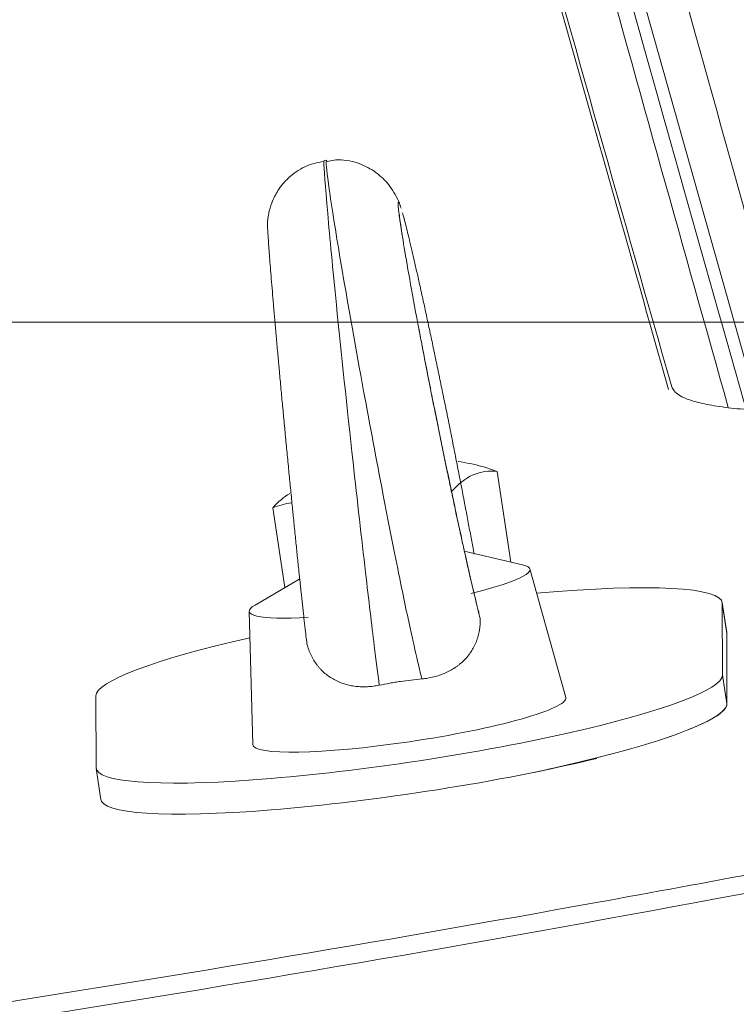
# Model space of a CAD drawing. Header units: millimetres. Extents: x -771 to 771, y -301 to 2485.
# Tile 232 of 256: x 232 to 277, y -43 to 19. Entities that reach past the tile are written whole.
import ezdxf

# ---------------------------------------------------------------- set-up
doc = ezdxf.new("R2010")
doc.units = ezdxf.units.MM
doc.layers.add('ORTHO$2', color=7, linetype='Continuous', true_color=0xffffff)
doc.layers.add('ORTHO$3', color=7, linetype='Continuous', true_color=0xffffff)

msp = doc.modelspace()

# ---------------------------------------------------------------- linework, layer by layer
at = {"layer": 'ORTHO$2', "color": 155, "linetype": 'Continuous', "lineweight": 13}
for p, q in [((277.539, -2.656), (269.034, 27.489)), ((276.036, -17.756), (276.323, -19.663)), ((276.048, -22.286), (276.326, -24.128))]:
    msp.add_line(p, q, dxfattribs=at)
at = {"layer": 'ORTHO$2', "color": 155, "linetype": 'Continuous', "lineweight": 18}
for p, q in [((251.053, 10.248), (250.88, 10.223)), ((262.678, -15.158), (261.816, -9.442)), ((248.41, -16.771), (247.65, -11.733)), ((263.415, -15.332), (259.722, -14.46)), ((266.152, -23.708), (263.883, -15.596)), ((249.343, -16.223), (246.525, -17.878)), ((276.32, -19.616), (276.032, -17.708)), ((276.048, -22.286), (276.036, -17.756)), ((246.156, -18.268), (246.378, -26.688)), ((236.475, -23.621), (236.488, -28.15)), ((236.491, -28.199), (236.787, -30.16))]:
    msp.add_line(p, q, dxfattribs=at)
msp.add_arc((256.861, -24.707), 16.097, 75.6292, 81.13159, dxfattribs=at)
for centre, major_axis, ratio, start_param, end_param in [((262.491, -24.202), (1.325, -14.781), 0.422177, 3.038284, 3.528337), ((261.856, -23.493), (3.504, -14.421), 0.566104, 2.74061, 2.848888), ((251.231, -25.211), (-1.325, 14.781), 0.422177, 0.196941, 0.386745), ((251.867, -25.92), (-3.504, 14.421), 0.566104, 6.226771, 6.372256), ((255.022, -16.95), (8.865, 1.336), 0.12804, 5.311146, 6.592202), ((256.256, -20.689), (-19.777, -2.981), 0.12804, 3.122653, 4.273654), ((255.022, -16.95), (8.865, 1.336), 0.12804, 2.832555, 4.075358), ((256.256, -20.689), (-19.777, -2.981), 0.12804, 5.226342, 6.264246), ((256.268, -25.218), (-19.777, -2.981), 0.12804, 6.264246, 9.405839), ((256.268, -25.218), (9.888, 1.49), 0.12804, 4.69345, 6.283185), ((256.268, -25.218), (9.888, 1.49), 0.12804, 0, 0.015913), ((256.268, -25.218), (9.888, 1.49), 0.12804, 3.125697, 4.69345), ((256.564, -27.179), (-19.777, -2.981), 0.12804, 6.264246, 8.457569)]:
    msp.add_ellipse(centre, major_axis=major_axis, ratio=ratio, start_param=start_param, end_param=end_param, dxfattribs=at)
for points, degree in [([(272.84, -4.079), (269.763, 6.681), (266.679, 17.585), (263.589, 28.624)], 3), ([(272.84, -4.079), (269.763, 6.681), (266.679, 17.585), (263.589, 28.624)], 3), ([(265.248, 21.94), (267.712, 13.154), (270.178, 4.425), (272.645, -4.243)], 3), ([(260.668, -18.397), (260.623, -18.225)], 1), ([(276.323, -19.663), (276.325, -21.895), (276.326, -24.128)], 2), ([(276.326, -24.128), (276.323, -19.663)], 1)]:
    msp.add_open_spline(points, degree=degree, dxfattribs=at)
at = {"layer": 'ORTHO$2', "color": 155, "linetype": 'Continuous', "lineweight": 13}
for points in [[(280.007, -2.117), (277.123, 8.168), (274.238, 18.546), (271.351, 29.009)], [(268.654, 26.048), (271.577, 15.588), (274.501, 5.215), (277.425, -5.065)], [(276.412, -5.39), (273.592, 4.628), (270.772, 14.727), (267.953, 24.901)]]:
    msp.add_open_spline(points, degree=3, dxfattribs=at)
for points, knots in [([(184.374, -49.542), (198.444, -47.77), (212.463, -45.805), (240.401, -41.505), (254.32, -39.169), (275.127, -35.399), (282.051, -34.097), (295.875, -31.407), (302.775, -30.018), (323.441, -25.726), (337.173, -22.694), (364.549, -16.312), (378.193, -12.961), (398.599, -7.711), (405.39, -5.925), (418.954, -2.28), (425.726, -0.422), (439.251, 3.361), (452.757, 7.211), (472.961, 13.179), (486.397, 17.277), (499.816, 21.43), (506.518, 23.535), (513.212, 25.665)], [0, 0, 0, 0, 0.125, 0.125, 0.25, 0.25, 0.3125, 0.3125, 0.375, 0.375, 0.5, 0.5, 0.625, 0.625, 0.6875, 0.6875, 0.75, 0.75, 0.8125, 0.875, 0.9375, 0.9375, 1, 1, 1, 1]), ([(184.374, -49.542), (198.444, -47.77), (212.463, -45.805), (240.401, -41.505), (254.32, -39.169), (275.127, -35.399), (282.051, -34.097), (295.875, -31.407), (302.775, -30.018), (323.441, -25.726), (337.173, -22.694), (364.549, -16.312), (378.193, -12.961), (398.599, -7.711), (405.39, -5.925), (418.954, -2.28), (425.726, -0.422), (439.251, 3.361), (452.757, 7.211), (472.961, 13.179), (486.397, 17.277), (499.816, 21.43), (506.518, 23.535), (513.212, 25.665)], [0, 0, 0, 0, 0.125, 0.125, 0.25, 0.25, 0.3125, 0.3125, 0.375, 0.375, 0.5, 0.5, 0.625, 0.625, 0.6875, 0.6875, 0.75, 0.75, 0.8125, 0.875, 0.9375, 0.9375, 1, 1, 1, 1]), ([(510.938, 24.454), (492.316, 18.446), (473.61, 12.644), (425.445, -1.571), (395.834, -9.624), (336.086, -24.223), (306.041, -30.746), (245.573, -42.06), (215.14, -46.854), (184.476, -50.723), (184.425, -50.73), (184.374, -50.736)], [0, 0, 0, 0, 0.175861, 0.175861, 0.450422, 0.450422, 0.724983, 0.724983, 0.999544, 0.999544, 1, 1, 1, 1]), ([(510.938, 24.454), (492.316, 18.446), (473.61, 12.644), (425.445, -1.571), (395.834, -9.624), (336.086, -24.223), (306.041, -30.746), (245.573, -42.06), (215.14, -46.854), (184.476, -50.723), (184.425, -50.73), (184.374, -50.736)], [0, 0, 0, 0, 0.175861, 0.175861, 0.450422, 0.450422, 0.724983, 0.724983, 0.999544, 0.999544, 1, 1, 1, 1]), ([(517.527, 16.127), (511.891, 14.352), (500.723, 10.833), (484.072, 5.743), (467.694, 0.852), (451.585, -3.83), (427.04, -10.764), (394.227, -19.534), (352.57, -29.695), (310.966, -38.803), (273.54, -46.028), (240.774, -51.605), (212.563, -55.928), (193.75, -58.371), (184.374, -59.588)], [0, 0, 0, 0, 0.052014, 0.10307, 0.153171, 0.202319, 0.250516, 0.377249, 0.500473, 0.626538, 0.750397, 0.834158, 0.91735, 1, 1, 1, 1]), ([(517.527, 16.127), (511.891, 14.352), (500.723, 10.833), (484.072, 5.743), (467.694, 0.852), (451.585, -3.83), (427.04, -10.764), (394.227, -19.534), (352.57, -29.695), (310.966, -38.803), (273.54, -46.028), (240.774, -51.605), (212.563, -55.928), (193.75, -58.371), (184.374, -59.588)], [0, 0, 0, 0, 0.052014, 0.10307, 0.153171, 0.202319, 0.250516, 0.377249, 0.500473, 0.626538, 0.750397, 0.834158, 0.91735, 1, 1, 1, 1]), ([(250.889, 10.221), (250.88, 10.221), (250.851, 10.016), (251.029, 7.657), (251.678, 0.753), (252.607, -7.989), (253.471, -15.61), (254.042, -20.405), (254.271, -22.173), (254.372, -22.947)], [0, 0, 0, 0, 0.041032, 0.232245, 0.396802, 0.614618, 0.771568, 0.900091, 1, 1, 1, 1]), ([(257.058, -22.548), (256.971, -22.189), (256.759, -21.312), (256.275, -19.173), (255.547, -15.696), (254.541, -10.563), (253.257, -3.736), (252.006, 3.291), (251.2, 8.309), (250.989, 10.048), (251.028, 10.242), (251.047, 10.244)], [0, 0, 0, 0, 0.050628, 0.123731, 0.219245, 0.337083, 0.477137, 0.652906, 0.811482, 0.952802, 1, 1, 1, 1])]:
    msp.add_open_spline(points, degree=3, knots=knots, dxfattribs=at)
at = {"layer": 'ORTHO$2', "color": 155, "linetype": 'Continuous', "lineweight": 18}
for points, knots in [([(250.875, 10.147), (250.441, 10.103), (249.64, 9.893), (248.651, 9.197), (247.97, 8.384), (247.574, 7.6), (247.384, 6.934), (247.318, 6.469), (247.303, 6.238), (247.3, 6.157), (247.3, 6.135)], [0, 0, 0, 0, 0.202359, 0.403607, 0.571118, 0.712868, 0.828464, 0.911031, 0.97349, 1, 1, 1, 1]), ([(255.745, 7.216), (255.738, 7.242), (255.679, 7.426), (255.545, 7.781), (255.094, 8.563), (254.41, 9.329), (253.336, 9.998), (252.14, 10.328), (251.368, 10.232), (251.069, 10.158)], [0, 0, 0, 0, 0.033077, 0.219351, 0.32871, 0.485346, 0.66392, 0.871663, 1, 1, 1, 1]), ([(255.821, 5.449), (255.811, 5.516), (255.8, 5.581), (255.761, 5.833), (255.734, 6.01), (255.697, 6.256), (255.686, 6.335), (255.673, 6.429), (255.67, 6.448), (255.665, 6.485), (255.657, 6.54), (255.65, 6.592), (255.627, 6.763), (255.612, 6.884), (255.587, 7.099), (255.569, 7.284), (255.562, 7.412), (255.562, 7.486), (255.563, 7.507), (255.565, 7.533), (255.566, 7.54), (255.568, 7.554), (255.569, 7.559), (255.577, 7.583), (255.586, 7.587), (255.61, 7.566), (255.639, 7.516), (255.678, 7.411), (255.7, 7.348)], [0, 0, 0, 0, 0.036285, 0.036285, 0.144276, 0.144276, 0.198272, 0.198272, 0.211771, 0.211771, 0.22527, 0.252268, 0.252268, 0.360259, 0.360259, 0.468251, 0.576242, 0.576242, 0.630238, 0.630238, 0.657235, 0.657235, 0.684233, 0.684233, 0.792225, 0.792225, 0.900216, 1, 1, 1, 1]), ([(255.835, 6.905), (255.851, 6.851), (255.867, 6.793), (255.918, 6.605), (255.993, 6.321), (256.079, 5.984), (256.17, 5.619), (256.217, 5.423), (256.274, 5.187), (256.281, 5.16), (256.293, 5.107), (256.313, 5.027), (256.358, 4.835), (256.398, 4.665), (256.48, 4.317), (256.593, 3.831), (256.713, 3.302), (256.837, 2.751), (256.901, 2.465), (256.983, 2.094), (257, 2.019), (257.033, 1.868), (257.084, 1.64), (257.135, 1.408), (257.237, 0.94), (257.376, 0.301), (257.518, -0.364), (257.663, -1.043), (257.736, -1.389), (257.829, -1.829), (257.848, -1.918), (257.885, -2.096), (257.904, -2.186), (257.96, -2.455), (257.998, -2.634), (258.11, -3.175), (258.185, -3.537), (258.335, -4.266), (258.41, -4.632), (258.56, -5.368), (258.635, -5.738), (258.748, -6.296), (258.785, -6.482), (258.832, -6.716), (258.842, -6.762), (258.86, -6.856), (258.888, -6.996), (258.916, -7.135), (259.009, -7.599), (259.082, -7.967), (259.226, -8.696), (259.368, -9.42), (259.506, -10.13), (259.608, -10.659), (259.641, -10.834), (259.683, -11.052), (259.691, -11.096), (259.708, -11.183), (259.716, -11.226), (259.741, -11.357), (259.758, -11.443), (259.839, -11.872), (259.903, -12.207), (260.026, -12.861), (260.145, -13.501), (260.256, -14.109), (260.326, -14.493), (260.342, -14.58), (260.357, -14.666)], [0, 0, 0, 0, 0.019817, 0.019817, 0.061893, 0.103968, 0.103968, 0.146043, 0.146043, 0.151302, 0.151302, 0.156562, 0.16708, 0.188118, 0.188118, 0.230193, 0.272268, 0.272268, 0.314343, 0.314343, 0.324862, 0.324862, 0.335381, 0.356419, 0.356419, 0.398494, 0.440569, 0.440569, 0.482644, 0.482644, 0.493163, 0.493163, 0.503682, 0.503682, 0.524719, 0.524719, 0.566794, 0.566794, 0.608869, 0.608869, 0.650945, 0.650945, 0.671982, 0.671982, 0.677242, 0.677242, 0.682501, 0.69302, 0.69302, 0.735095, 0.735095, 0.77717, 0.819245, 0.819245, 0.840283, 0.840283, 0.845542, 0.845542, 0.850802, 0.850802, 0.86132, 0.86132, 0.903395, 0.903395, 0.945471, 0.987546, 0.987546, 1, 1, 1, 1]), ([(247.308, 6.294), (247.307, 6.279), (247.307, 6.261), (247.307, 6.215), (247.307, 6.187), (247.309, 6.139), (247.309, 6.122), (247.31, 6.086), (247.311, 6.067), (247.315, 5.967), (247.319, 5.873), (247.331, 5.657), (247.346, 5.412), (247.367, 5.111), (247.384, 4.863), (247.39, 4.777), (247.4, 4.643), (247.403, 4.597), (247.41, 4.503), (247.414, 4.456), (247.432, 4.214), (247.448, 4.008), (247.482, 3.574), (247.518, 3.116), (247.56, 2.612), (247.604, 2.084), (247.627, 1.809), (247.654, 1.485), (247.657, 1.449), (247.664, 1.377), (247.673, 1.267), (247.695, 1.01), (247.714, 0.785), (247.754, 0.329), (247.808, -0.294), (247.866, -0.949), (247.926, -1.619), (247.957, -1.962), (247.997, -2.4), (248.005, -2.488), (248.021, -2.666), (248.045, -2.932), (248.07, -3.2), (248.119, -3.739), (248.186, -4.464), (248.255, -5.2), (248.324, -5.943), (248.36, -6.317), (248.404, -6.789), (248.413, -6.883), (248.431, -7.073), (248.44, -7.168), (248.467, -7.452), (248.485, -7.642), (248.54, -8.207), (248.576, -8.583), (248.648, -9.329), (248.684, -9.7), (248.756, -10.438), (248.792, -10.805), (248.846, -11.352), (248.864, -11.534), (248.887, -11.761), (248.891, -11.806), (248.9, -11.896), (248.914, -12.032), (248.927, -12.166), (248.971, -12.611), (249.007, -12.96), (249.076, -13.644), (249.144, -14.315), (249.21, -14.958), (249.259, -15.43), (249.275, -15.585), (249.299, -15.816), (249.307, -15.892), (249.323, -16.044), (249.331, -16.119), (249.37, -16.492), (249.4, -16.778), (249.459, -17.329), (249.516, -17.859), (249.569, -18.344), (249.608, -18.692), (249.621, -18.805), (249.639, -18.97), (249.645, -19.024), (249.658, -19.132), (249.664, -19.185), (249.693, -19.446), (249.739, -19.836), (249.779, -20.172), (249.798, -20.326)], [0, 0, 0, 0, 0.013351, 0.013351, 0.028767, 0.028767, 0.036475, 0.036475, 0.044183, 0.044183, 0.075016, 0.075016, 0.105849, 0.136682, 0.136682, 0.152098, 0.152098, 0.159806, 0.159806, 0.167515, 0.167515, 0.198347, 0.198347, 0.22918, 0.260013, 0.260013, 0.290846, 0.290846, 0.2947, 0.2947, 0.298554, 0.306262, 0.321679, 0.321679, 0.352511, 0.383344, 0.383344, 0.414177, 0.414177, 0.421885, 0.421885, 0.429593, 0.44501, 0.44501, 0.475843, 0.506675, 0.506675, 0.537508, 0.537508, 0.545216, 0.545216, 0.552924, 0.552924, 0.568341, 0.568341, 0.599174, 0.599174, 0.630006, 0.630006, 0.660839, 0.660839, 0.676256, 0.676256, 0.68011, 0.68011, 0.683964, 0.691672, 0.691672, 0.722505, 0.722505, 0.753338, 0.78417, 0.78417, 0.799587, 0.799587, 0.807295, 0.807295, 0.815003, 0.815003, 0.845836, 0.845836, 0.876669, 0.907502, 0.907502, 0.922918, 0.922918, 0.930626, 0.930626, 0.938334, 0.938334, 0.969167, 1, 1, 1, 1]), ([(257.147, -1.856), (257.082, -1.522), (256.806, -0.105), (256.392, 2.136), (255.964, 4.567), (255.722, 6.1), (255.645, 6.707), (255.64, 6.803), (255.64, 6.804)], [0, 0, 0, 0, 0.071612, 0.311456, 0.550163, 0.785743, 0.946074, 1, 1, 1, 1]), ([(260.74, -18.707), (260.7, -18.556), (260.658, -18.391), (260.569, -18.037), (260.476, -17.657), (260.373, -17.226), (260.292, -16.884), (260.265, -16.767), (260.23, -16.616), (260.223, -16.586), (260.208, -16.525), (260.187, -16.433), (260.165, -16.339), (260.093, -16.025), (260.033, -15.764), (259.911, -15.223), (259.785, -14.662), (259.653, -14.063), (259.551, -13.6), (259.517, -13.443), (259.465, -13.204), (259.447, -13.123), (259.412, -12.961), (259.395, -12.88), (259.307, -12.472), (259.235, -12.141), (259.091, -11.467), (258.946, -10.782), (258.798, -10.077), (258.686, -9.54), (258.648, -9.36), (258.592, -9.087), (258.573, -8.996), (258.535, -8.813), (258.516, -8.721), (258.421, -8.262), (258.345, -7.894), (258.195, -7.157), (258.045, -6.42), (257.897, -5.682), (257.749, -4.943), (257.675, -4.573), (257.593, -4.156), (257.584, -4.11), (257.566, -4.018), (257.538, -3.879), (257.475, -3.558), (257.421, -3.285), (257.315, -2.743), (257.177, -2.03), (257.043, -1.335), (256.941, -0.799), (256.905, -0.608), (256.869, -0.418)], [0, 0, 0, 0, 0.051117, 0.051117, 0.102234, 0.153351, 0.153351, 0.178909, 0.178909, 0.185299, 0.185299, 0.191688, 0.204468, 0.204468, 0.255585, 0.255585, 0.306701, 0.357818, 0.357818, 0.383377, 0.383377, 0.396156, 0.396156, 0.408935, 0.408935, 0.460052, 0.460052, 0.511169, 0.562286, 0.562286, 0.587844, 0.587844, 0.600624, 0.600624, 0.613403, 0.613403, 0.66452, 0.66452, 0.715637, 0.766754, 0.766754, 0.81787, 0.81787, 0.82426, 0.82426, 0.83065, 0.843429, 0.868987, 0.868987, 0.920104, 0.971221, 0.971221, 1, 1, 1, 1]), ([(260.623, -18.225), (260.608, -18.167), (260.49, -17.712), (260.164, -16.341), (259.619, -13.923), (258.971, -10.91), (258.279, -7.58), (257.651, -4.462), (257.292, -2.611), (257.147, -1.856)], [0, 0, 0, 0, 0.024664, 0.184114, 0.353414, 0.526919, 0.701722, 0.876956, 1, 1, 1, 1]), ([(283.564, -5.623), (283.244, -5.63), (282.605, -5.643), (281.693, -5.65), (280.817, -5.647), (279.982, -5.633), (278.787, -5.597), (277.339, -5.512), (275.816, -5.342), (274.589, -5.112), (273.773, -4.856), (273.264, -4.596), (272.961, -4.352), (272.88, -4.17), (272.84, -4.079)], [0, 0, 0, 0, 0.04987, 0.099626, 0.149345, 0.199103, 0.248975, 0.374033, 0.499143, 0.623903, 0.748776, 0.832495, 0.916125, 1, 1, 1, 1]), ([(283.564, -5.623), (283.244, -5.63), (282.605, -5.643), (281.693, -5.65), (280.817, -5.647), (279.982, -5.633), (278.787, -5.597), (277.339, -5.512), (275.816, -5.342), (274.589, -5.112), (273.773, -4.856), (273.264, -4.596), (272.961, -4.352), (272.88, -4.17), (272.84, -4.079)], [0, 0, 0, 0, 0.04987, 0.099626, 0.149345, 0.199103, 0.248975, 0.374033, 0.499143, 0.623903, 0.748776, 0.832495, 0.916125, 1, 1, 1, 1]), ([(260.739, -18.713), (260.748, -18.97), (260.732, -19.221), (260.673, -19.589), (260.647, -19.71), (260.606, -19.86), (260.598, -19.889), (260.58, -19.949), (260.553, -20.037), (260.522, -20.123), (260.455, -20.293), (260.406, -20.403), (260.295, -20.617), (260.234, -20.72), (260.135, -20.871), (260.1, -20.921), (260.028, -21.017), (259.992, -21.065), (259.878, -21.203), (259.797, -21.291), (259.628, -21.459), (259.538, -21.539), (259.421, -21.635), (259.398, -21.653), (259.35, -21.69), (259.326, -21.709), (259.252, -21.763), (259.203, -21.798), (259.052, -21.899), (258.948, -21.961), (258.734, -22.077), (258.515, -22.184), (258.284, -22.273), (258.047, -22.353), (257.926, -22.388), (257.683, -22.448), (257.437, -22.499), (257.185, -22.529), (257.058, -22.54)], [0, 0, 0, 0, 0.125, 0.125, 0.1875, 0.1875, 0.203125, 0.203125, 0.21875, 0.25, 0.25, 0.3125, 0.3125, 0.375, 0.375, 0.40625, 0.40625, 0.4375, 0.4375, 0.5, 0.5, 0.5625, 0.5625, 0.578125, 0.578125, 0.59375, 0.59375, 0.625, 0.625, 0.6875, 0.6875, 0.75, 0.8125, 0.8125, 0.875, 0.875, 0.9375, 1, 1, 1, 1]), ([(254.369, -22.936), (254.245, -22.963), (253.996, -23.007), (253.625, -23.041), (253.379, -23.044), (253.195, -23.038), (253.133, -23.035), (253.011, -23.026), (252.949, -23.02), (252.767, -22.998), (252.647, -22.978), (252.412, -22.929), (252.296, -22.899), (252.069, -22.829), (251.957, -22.788), (251.792, -22.72), (251.738, -22.695), (251.657, -22.657), (251.63, -22.644), (251.577, -22.617), (251.445, -22.548), (251.319, -22.471), (251.125, -22.339), (251.031, -22.268), (250.85, -22.115), (250.764, -22.034), (250.66, -21.925), (250.639, -21.903), (250.599, -21.858), (250.579, -21.836), (250.519, -21.767), (250.481, -21.72), (250.371, -21.576), (250.302, -21.476), (250.175, -21.268), (250.116, -21.16), (250.035, -20.992), (249.996, -20.907), (249.961, -20.819), (249.937, -20.76), (249.926, -20.73), (249.871, -20.581), (249.833, -20.459), (249.8, -20.335)], [0, 0, 0, 0, 0.0625, 0.125, 0.1875, 0.1875, 0.21875, 0.21875, 0.25, 0.25, 0.3125, 0.3125, 0.375, 0.375, 0.4375, 0.4375, 0.46875, 0.46875, 0.484375, 0.484375, 0.5, 0.5625, 0.5625, 0.625, 0.625, 0.6875, 0.6875, 0.703125, 0.703125, 0.71875, 0.71875, 0.75, 0.75, 0.8125, 0.8125, 0.875, 0.875, 0.90625, 0.921875, 0.921875, 0.9375, 0.9375, 1, 1, 1, 1]), ([(254.372, -22.947), (254.59, -22.899), (254.811, -22.854), (255.147, -22.793), (255.259, -22.773), (255.429, -22.745), (255.485, -22.736), (255.599, -22.718), (255.655, -22.71), (255.937, -22.668), (256.387, -22.609), (256.835, -22.566), (257.058, -22.548)], [0, 0, 0, 0, 0.25, 0.25, 0.375, 0.375, 0.4375, 0.4375, 0.5, 0.5, 0.75, 1, 1, 1, 1]), ([(276.326, -24.128), (276.305, -24.429), (275.579, -25.106), (272.301, -26.408), (268.086, -27.572), (265.164, -28.231), (264.142, -28.448)], [0, 0, 0, 0, 0.286226, 0.572453, 0.85869, 1, 1, 1, 1]), ([(264.142, -28.448), (265.969, -28.058), (269.489, -27.225), (273.766, -25.9), (275.95, -24.831), (276.322, -24.311), (276.326, -24.128)], [0, 0, 0, 0, 0.248459, 0.534644, 0.820815, 1, 1, 1, 1])]:
    msp.add_open_spline(points, degree=3, knots=knots, dxfattribs=at)
at = {"layer": 'ORTHO$3', "color": 155, "linetype": 'Continuous', "lineweight": 18}
for p, q in [((270.679, 0, 630.132), (226.119, 0, 630.132)), ((252.533, 0, 477.329), (252.546, 0, 512.035)), ((254.745, 0, 472.057), (255.04, 0, 471.801)), ((264.874, 0, 517.845), (264.578, 0, 518.101)), ((267.381, 0, 512.317), (267.381, 0, 511.563)), ((279.867, 0, 630.132), (273.538, 0, 630.132))]:
    msp.add_line(p, q, dxfattribs=at)
at = {"layer": 'ORTHO$3', "color": 155, "linetype": 'Continuous', "lineweight": 13}
msp.add_line((252.25, 0, 512.291), (252.546, 0, 512.035), dxfattribs=at)
at = {"layer": 'ORTHO$3', "color": 155, "linetype": 'Continuous', "lineweight": 18, "extrusion": (0, -1, 0)}
for centre, major_axis, start_param, end_param in [((259.668, 0, 512.432), (-4.911, 0, -5.669), 3.141594, 5.435546), ((259.951, 0, 477.47), (-4.911, 0, -5.669), 5.435546, 7.327668), ((259.963, 0, 512.176), (-4.911, 0, -5.669), 2.293953, 5.435546), ((259.963, 0, 512.176), (-3.274, 0, -3.779), 3.86475, 6.280242), ((259.951, 0, 477.47), (-3.274, 0, -3.779), 5.435546, 6.283185), ((259.951, 0, 477.47), (-3.274, 0, -3.779), 3.888017, 5.435546), ((259.951, 0, 477.47), (-3.274, 0, -3.779), 0, 0.007561), ((259.963, 0, 512.176), (-3.274, 0, -3.779), 3.136293, 3.86475)]:
    msp.add_ellipse(centre, major_axis=major_axis, ratio=0.980693, start_param=start_param, end_param=end_param, dxfattribs=at)
at = {"layer": 'ORTHO$3', "color": 155, "linetype": 'Continuous', "lineweight": 18}
for points, knots in [([(0, 0, 568.965), (38.166, 0, 568.965), (76.589, 0, 568.003), (153.486, 0, 564.135), (191.96, 0, 561.228), (230.519, 0, 557.332), (230.801, 0, 557.304), (231.382, 0, 557.245), (231.673, 0, 557.215), (232.546, 0, 557.126), (233.127, 0, 557.067), (234.872, 0, 556.888), (236.035, 0, 556.768), (239.526, 0, 556.404), (241.854, 0, 556.158), (248.84, 0, 555.409), (253.499, 0, 554.895), (267.485, 0, 553.308), (276.817, 0, 552.191), (304.828, 0, 548.664), (323.52, 0, 546.076), (342.343, 0, 543.231), (342.478, 0, 543.211), (342.758, 0, 543.169), (342.898, 0, 543.147), (343.319, 0, 543.084), (343.599, 0, 543.041), (344.44, 0, 542.913), (345.001, 0, 542.828), (346.684, 0, 542.571), (347.807, 0, 542.399), (351.174, 0, 541.88), (353.42, 0, 541.53), (360.162, 0, 540.47), (364.661, 0, 539.749), (378.17, 0, 537.543), (387.19, 0, 536.014), (414.284, 0, 531.255), (432.388, 0, 527.851), (450.496, 0, 524.219)], [0, 0, 0, 0, 0.25, 0.25, 0.5, 0.5, 0.501953, 0.501953, 0.503906, 0.503906, 0.507812, 0.507812, 0.515625, 0.515625, 0.53125, 0.53125, 0.5625, 0.5625, 0.625, 0.625, 0.75, 0.75, 0.750977, 0.750977, 0.751953, 0.751953, 0.753906, 0.753906, 0.757812, 0.757812, 0.765625, 0.765625, 0.78125, 0.78125, 0.8125, 0.8125, 0.875, 0.875, 1, 1, 1, 1]), ([(0, 0, 620), (11.405, 0, 620), (34.17, 0, 619.899), (68.181, 0, 619.446), (102.058, 0, 618.697), (135.801, 0, 617.655), (169.411, 0, 616.322), (202.888, 0, 614.702), (236.233, 0, 612.798), (258.374, 0, 611.341), (280.47, 0, 609.792), (291.496, 0, 608.971), (305.251, 0, 607.887), (308, 0, 607.668), (311.435, 0, 607.39), (312.122, 0, 607.334), (313.496, 0, 607.222), (315.556, 0, 607.054), (323.1, 0, 606.431), (329.936, 0, 605.848), (346.298, 0, 604.418), (367.996, 0, 602.428), (400.194, 0, 599.2), (432.044, 0, 595.738), (463.549, 0, 592.05), (494.71, 0, 588.143), (515.253, 0, 585.398), (525.468, 0, 583.991)], [0, 0, 0, 0, 0.0625, 0.125, 0.1875, 0.25, 0.3125, 0.375, 0.4375, 0.5, 0.5, 0.5625, 0.5625, 0.578125, 0.578125, 0.582031, 0.582031, 0.585938, 0.59375, 0.625, 0.625, 0.6875, 0.75, 0.8125, 0.875, 0.9375, 1, 1, 1, 1]), ([(0, 0, 570), (8.524, 0, 569.972), (25.596, 0, 569.917), (51.228, 0, 569.47), (76.906, 0, 568.756), (102.614, 0, 567.747), (128.337, 0, 566.45), (154.06, 0, 564.864), (179.767, 0, 562.989), (205.442, 0, 560.826), (241.37, 0, 557.392), (287.581, 0, 552.13), (328.844, 0, 546.397), (355.437, 0, 542.298), (367.472, 0, 540.377), (379.525, 0, 538.387), (391.595, 0, 536.328), (403.678, 0, 534.201), (415.773, 0, 532.005), (427.875, 0, 529.739), (439.988, 0, 527.409), (448.033, 0, 525.804), (452.066, 0, 525)], [0, 0, 0, 0, 0.054941, 0.110042, 0.1653, 0.220714, 0.276279, 0.331994, 0.387855, 0.443861, 0.500009, 0.624014, 0.749991, 0.777171, 0.804501, 0.831981, 0.859611, 0.887391, 0.91532, 0.943398, 0.971625, 1, 1, 1, 1]), ([(0, 0, 568.965), (38.166, 0, 568.965), (76.589, 0, 568.003), (153.486, 0, 564.135), (191.96, 0, 561.228), (230.519, 0, 557.332), (230.801, 0, 557.304), (231.382, 0, 557.245), (231.673, 0, 557.215), (232.546, 0, 557.126), (233.127, 0, 557.067), (234.872, 0, 556.888), (236.035, 0, 556.768), (239.526, 0, 556.404), (241.854, 0, 556.158), (248.84, 0, 555.409), (253.499, 0, 554.895), (267.485, 0, 553.308), (276.817, 0, 552.191), (304.828, 0, 548.664), (323.52, 0, 546.076), (342.343, 0, 543.231), (342.478, 0, 543.211), (342.758, 0, 543.169), (342.898, 0, 543.147), (343.319, 0, 543.084), (343.599, 0, 543.041), (344.44, 0, 542.913), (345.001, 0, 542.828), (346.684, 0, 542.571), (347.807, 0, 542.399), (351.174, 0, 541.88), (353.42, 0, 541.53), (360.162, 0, 540.47), (364.661, 0, 539.749), (378.17, 0, 537.543), (387.19, 0, 536.014), (414.284, 0, 531.255), (432.388, 0, 527.851), (450.496, 0, 524.219)], [0, 0, 0, 0, 0.25, 0.25, 0.5, 0.5, 0.501953, 0.501953, 0.503906, 0.503906, 0.507812, 0.507812, 0.515625, 0.515625, 0.53125, 0.53125, 0.5625, 0.5625, 0.625, 0.625, 0.75, 0.75, 0.750977, 0.750977, 0.751953, 0.751953, 0.753906, 0.753906, 0.757812, 0.757812, 0.765625, 0.765625, 0.78125, 0.78125, 0.8125, 0.8125, 0.875, 0.875, 1, 1, 1, 1]), ([(0, 0, 570), (8.524, 0, 569.972), (25.596, 0, 569.917), (51.228, 0, 569.47), (76.906, 0, 568.756), (102.614, 0, 567.747), (128.337, 0, 566.45), (154.06, 0, 564.864), (179.767, 0, 562.989), (205.442, 0, 560.826), (241.37, 0, 557.392), (287.581, 0, 552.13), (328.844, 0, 546.397), (355.437, 0, 542.298), (367.472, 0, 540.377), (379.525, 0, 538.387), (391.595, 0, 536.328), (403.678, 0, 534.201), (415.773, 0, 532.005), (427.875, 0, 529.739), (439.988, 0, 527.409), (448.033, 0, 525.804), (452.066, 0, 525)], [0, 0, 0, 0, 0.054941, 0.110042, 0.1653, 0.220714, 0.276279, 0.331994, 0.387855, 0.443861, 0.500009, 0.624014, 0.749991, 0.777171, 0.804501, 0.831981, 0.859611, 0.887391, 0.91532, 0.943398, 0.971625, 1, 1, 1, 1]), ([(0, 0, 620), (11.405, 0, 620), (34.17, 0, 619.899), (68.181, 0, 619.446), (102.058, 0, 618.697), (135.801, 0, 617.655), (169.411, 0, 616.322), (202.888, 0, 614.702), (236.233, 0, 612.798), (258.374, 0, 611.341), (280.47, 0, 609.792), (291.496, 0, 608.971), (305.251, 0, 607.887), (308, 0, 607.668), (311.435, 0, 607.39), (312.122, 0, 607.334), (313.496, 0, 607.222), (315.556, 0, 607.054), (323.1, 0, 606.431), (329.936, 0, 605.848), (346.298, 0, 604.418), (367.996, 0, 602.428), (400.194, 0, 599.2), (432.044, 0, 595.738), (463.549, 0, 592.05), (494.71, 0, 588.143), (515.253, 0, 585.398), (525.468, 0, 583.991)], [0, 0, 0, 0, 0.0625, 0.125, 0.1875, 0.25, 0.3125, 0.375, 0.4375, 0.5, 0.5, 0.5625, 0.5625, 0.578125, 0.578125, 0.582031, 0.582031, 0.585938, 0.59375, 0.625, 0.625, 0.6875, 0.75, 0.8125, 0.875, 0.9375, 1, 1, 1, 1]), ([(310.923, 0, 775.51), (301.208, 0, 775.989), (280.354, 0, 776.966), (249.321, 0, 778.237), (218.879, 0, 779.337), (191.458, 0, 780.202), (167.037, 0, 780.873), (145.453, 0, 781.389), (127.508, 0, 781.761), (116.705, 0, 781.958), (112.205, 0, 782.036)], [0, 0, 0, 0, 0.147592, 0.316444, 0.469669, 0.607478, 0.73006, 0.837581, 0.93237, 1, 1, 1, 1]), ([(155.015, 0, 26.267), (157.331, 0, 27.034), (168.458, 0, 30.724), (188.27, 0, 37.336), (214.321, 0, 46.114), (240.004, 0, 54.852), (265.322, 0, 63.54), (282.066, 0, 69.353), (290.381, 0, 72.24)], [0, 0, 0, 0, 0.051203, 0.246016, 0.438307, 0.628072, 0.815304, 1, 1, 1, 1]), ([(256.68, 0, 508.405), (256.981, 0, 508.141), (257.482, 0, 507.711), (258.049, 0, 507.225), (258.429, 0, 506.959), (258.556, 0, 506.926), (258.594, 0, 506.934)], [0, 0, 0, 0, 0.308588, 0.569444, 0.808643, 1, 1, 1, 1]), ([(256.706, 0, 473.667), (257.106, 0, 473.217), (258.111, 0, 472.441), (260.128, 0, 470.874), (261.323, 0, 470.382), (261.974, 0, 470.162)], [0, 0, 0, 0, 0.546171, 0.776011, 1, 1, 1, 1]), ([(258.594, 0, 506.934), (258.789, 0, 506.602), (259.131, 0, 505.406), (259.589, 0, 502.078), (259.887, 0, 498.49), (260.051, 0, 495.186), (260.12, 0, 492.492), (260.14, 0, 489.792), (260.095, 0, 486.971), (259.924, 0, 483.593), (259.688, 0, 481.119), (259.492, 0, 479.644), (259.438, 0, 479.133), (259.48, 0, 479.06), (259.502, 0, 479.049)], [0, 0, 0, 0, 0.149326, 0.276315, 0.383264, 0.470549, 0.538524, 0.588115, 0.674835, 0.756753, 0.867272, 0.940153, 0.980253, 1, 1, 1, 1]), ([(261.974, 0, 470.162), (262.558, 0, 470.011), (263.543, 0, 470.117), (265.031, 0, 470.71), (266.002, 0, 471.268), (266.977, 0, 472.033), (268.019, 0, 473.416), (268.74, 0, 475.317), (269.336, 0, 477.971), (269.716, 0, 480.877), (269.909, 0, 483.24), (270.066, 0, 486.02), (270.143, 0, 489.139), (270.119, 0, 492.752), (270.013, 0, 496.135), (269.757, 0, 500.155), (269.251, 0, 504.696), (268.552, 0, 508.352), (267.768, 0, 510.89), (267.297, 0, 511.878), (267.035, 0, 512.288)], [0, 0, 0, 0, 0.067922, 0.093531, 0.114811, 0.133532, 0.155547, 0.219377, 0.297496, 0.357451, 0.400918, 0.435582, 0.516506, 0.56367, 0.619676, 0.688638, 0.7725, 0.874009, 0.93327, 1, 1, 1, 1]), ([(267.035, 0, 512.288), (266.697, 0, 512.715), (266.024, 0, 513.513), (265.049, 0, 514.37), (264.107, 0, 515.205), (263.534, 0, 515.7), (263.255, 0, 515.94)], [0, 0, 0, 0, 0.213331, 0.444891, 0.699303, 1, 1, 1, 1]), ([(278.384, 0, 629.22), (277.548, 0, 629.403), (275.871, 0, 629.769), (273.307, 0, 630.062), (271.572, 0, 630.132), (270.697, 0, 630.132), (270.697, 0, 630.132)], [0, 0, 0, 0, 0.331712, 0.664968, 0.999774, 1, 1, 1, 1])]:
    msp.add_open_spline(points, degree=3, knots=knots, dxfattribs=at)
at = {"layer": 'ORTHO$3', "color": 155, "linetype": 'Continuous', "lineweight": 13}
for points, knots in [([(528.546, 0, 575.844), (518.275, 0, 577.28), (497.617, 0, 580.081), (466.283, 0, 584.068), (434.6, 0, 587.832), (402.568, 0, 591.364), (370.185, 0, 594.658), (348.361, 0, 596.688), (331.904, 0, 598.148), (326.403, 0, 598.623), (319.509, 0, 599.205), (317.439, 0, 599.378), (315.367, 0, 599.55), (313.985, 0, 599.664), (313.294, 0, 599.721), (309.839, 0, 600.005), (307.073, 0, 600.229), (293.238, 0, 601.334), (282.147, 0, 602.172), (259.92, 0, 603.753), (237.649, 0, 605.239), (204.106, 0, 607.182), (170.43, 0, 608.835), (136.619, 0, 610.195), (102.674, 0, 611.259), (68.593, 0, 612.023), (34.377, 0, 612.485), (11.474, 0, 612.588), (0, 0, 612.588)], [0, 0, 0, 0, 0.0625, 0.125, 0.1875, 0.25, 0.3125, 0.375, 0.375, 0.40625, 0.40625, 0.414063, 0.417969, 0.417969, 0.421875, 0.421875, 0.4375, 0.4375, 0.5, 0.5, 0.5625, 0.625, 0.6875, 0.75, 0.8125, 0.875, 0.9375, 1, 1, 1, 1]), ([(528.546, 0, 575.844), (518.275, 0, 577.28), (497.617, 0, 580.081), (466.283, 0, 584.068), (434.6, 0, 587.832), (402.568, 0, 591.364), (370.185, 0, 594.658), (348.361, 0, 596.688), (331.904, 0, 598.148), (326.403, 0, 598.623), (319.509, 0, 599.205), (317.439, 0, 599.378), (315.367, 0, 599.55), (313.985, 0, 599.664), (313.294, 0, 599.721), (309.839, 0, 600.005), (307.073, 0, 600.229), (293.238, 0, 601.334), (282.147, 0, 602.172), (259.92, 0, 603.753), (237.649, 0, 605.239), (204.106, 0, 607.182), (170.43, 0, 608.835), (136.619, 0, 610.195), (102.674, 0, 611.259), (68.593, 0, 612.023), (34.377, 0, 612.485), (11.474, 0, 612.588), (0, 0, 612.588)], [0, 0, 0, 0, 0.0625, 0.125, 0.1875, 0.25, 0.3125, 0.375, 0.375, 0.40625, 0.40625, 0.414063, 0.417969, 0.417969, 0.421875, 0.421875, 0.4375, 0.4375, 0.5, 0.5, 0.5625, 0.625, 0.6875, 0.75, 0.8125, 0.875, 0.9375, 1, 1, 1, 1]), ([(194.945, 0, 705.341), (195.879, 0, 706.446), (196.82, 0, 707.539), (198.569, 0, 709.536), (199.374, 0, 710.443), (200.387, 0, 711.567), (200.59, 0, 711.791), (200.996, 0, 712.239), (201.2, 0, 712.462), (201.81, 0, 713.13), (202.218, 0, 713.573), (204.259, 0, 715.775), (205.901, 0, 717.498), (209.204, 0, 720.866), (210.865, 0, 722.512), (213.37, 0, 724.925), (214.207, 0, 725.719), (215.886, 0, 727.29), (216.728, 0, 728.066), (219.262, 0, 730.367), (220.96, 0, 731.864), (224.375, 0, 734.785), (226.092, 0, 736.209), (229.542, 0, 738.985), (231.276, 0, 740.337), (234.76, 0, 742.971), (236.511, 0, 744.252), (240.03, 0, 746.742), (241.798, 0, 747.952), (245.352, 0, 750.3), (247.137, 0, 751.438), (249.38, 0, 752.815), (250.054, 0, 753.225), (250.729, 0, 753.63), (251.179, 0, 753.898), (251.404, 0, 754.032), (252.531, 0, 754.698), (253.433, 0, 755.221), (256.139, 0, 756.758), (257.946, 0, 757.743), (260.66, 0, 759.161), (261.565, 0, 759.623), (263.376, 0, 760.528), (264.283, 0, 760.97), (267.004, 0, 762.268), (268.822, 0, 763.092), (271.554, 0, 764.268), (272.466, 0, 764.65), (274.291, 0, 765.394), (275.205, 0, 765.756), (276.578, 0, 766.282), (277.037, 0, 766.455), (277.955, 0, 766.796), (278.414, 0, 766.964), (279.106, 0, 767.211), (279.337, 0, 767.292), (279.801, 0, 767.454), (280.033, 0, 767.534), (280.384, 0, 767.653), (280.501, 0, 767.692), (280.737, 0, 767.77), (280.855, 0, 767.809), (281.093, 0, 767.885), (281.213, 0, 767.923), (281.395, 0, 767.979), (281.456, 0, 767.998), (281.549, 0, 768.025), (281.58, 0, 768.035), (281.642, 0, 768.053), (281.673, 0, 768.062), (281.704, 0, 768.071)], [0, 0, 0, 0, 0.03568, 0.03568, 0.065815, 0.065815, 0.073349, 0.073349, 0.080882, 0.080882, 0.09595, 0.09595, 0.15622, 0.15622, 0.21649, 0.21649, 0.246625, 0.246625, 0.27676, 0.27676, 0.33703, 0.33703, 0.3973, 0.3973, 0.45757, 0.45757, 0.51784, 0.51784, 0.57811, 0.57811, 0.63838, 0.63838, 0.653447, 0.660981, 0.660981, 0.668515, 0.668515, 0.69865, 0.69865, 0.75892, 0.75892, 0.789055, 0.789055, 0.81919, 0.81919, 0.87946, 0.87946, 0.909595, 0.909595, 0.93973, 0.93973, 0.954797, 0.954797, 0.969865, 0.969865, 0.977399, 0.977399, 0.984932, 0.984932, 0.988699, 0.988699, 0.992466, 0.992466, 0.996233, 0.996233, 0.998117, 0.998117, 0.999058, 0.999058, 1, 1, 1, 1]), ([(214.861, 0, 693.933), (215.626, 0, 695.335), (216.397, 0, 696.723), (218.3, 0, 700.077), (219.438, 0, 702.027), (221.168, 0, 704.908), (221.893, 0, 706.099), (222.623, 0, 707.278), (222.916, 0, 707.749), (223.063, 0, 707.984), (223.503, 0, 708.687), (223.797, 0, 709.153), (225.269, 0, 711.471), (226.455, 0, 713.286), (228.842, 0, 716.839), (230.044, 0, 718.578), (232.463, 0, 721.98), (233.68, 0, 723.644), (236.131, 0, 726.898), (237.364, 0, 728.488), (239.846, 0, 731.597), (241.095, 0, 733.116), (243.606, 0, 736.082), (246.133, 0, 738.976), (248.689, 0, 741.729), (251.26, 0, 744.41), (252.553, 0, 745.716), (255.154, 0, 748.256), (256.462, 0, 749.491), (258.107, 0, 750.99), (258.601, 0, 751.436), (259.096, 0, 751.877), (259.427, 0, 752.17), (259.592, 0, 752.316), (260.419, 0, 753.043), (261.082, 0, 753.614), (263.071, 0, 755.298), (264.4, 0, 756.381), (267.064, 0, 758.466), (268.399, 0, 759.469), (271.078, 0, 761.394), (272.421, 0, 762.317), (274.442, 0, 763.641), (275.117, 0, 764.073), (276.47, 0, 764.915), (277.148, 0, 765.326), (278.167, 0, 765.927), (278.508, 0, 766.125), (279.19, 0, 766.516), (279.532, 0, 766.708), (280.048, 0, 766.993), (280.221, 0, 767.087), (280.568, 0, 767.274), (280.742, 0, 767.366), (281.005, 0, 767.504), (281.093, 0, 767.55), (281.271, 0, 767.64), (281.361, 0, 767.686), (281.542, 0, 767.775), (281.633, 0, 767.82), (281.773, 0, 767.886), (281.82, 0, 767.908), (281.916, 0, 767.951), (281.964, 0, 767.973), (282.014, 0, 767.994)], [0, 0, 0, 0, 0.039195, 0.039195, 0.095713, 0.095713, 0.123972, 0.131037, 0.131037, 0.138102, 0.138102, 0.152231, 0.152231, 0.208749, 0.208749, 0.265267, 0.265267, 0.321785, 0.321785, 0.378303, 0.378303, 0.434821, 0.434821, 0.491339, 0.547857, 0.547857, 0.604374, 0.604374, 0.660892, 0.660892, 0.675022, 0.682087, 0.682087, 0.689151, 0.689151, 0.71741, 0.71741, 0.773928, 0.773928, 0.830446, 0.830446, 0.886964, 0.886964, 0.915223, 0.915223, 0.943482, 0.943482, 0.957612, 0.957612, 0.971741, 0.971741, 0.978806, 0.978806, 0.985871, 0.985871, 0.989403, 0.989403, 0.992935, 0.992935, 0.996468, 0.996468, 0.998234, 0.998234, 1, 1, 1, 1]), ([(226.226, 0, 629.099), (230.578, 0, 629.11), (241.446, 0, 629.138), (258.832, 0, 629.18), (271.866, 0, 629.207), (278.384, 0, 629.22)], [0, 0, 0, 0, 0.250341, 0.625161, 1, 1, 1, 1]), ([(273.542, 0, 630.132), (273.542, 0, 630.132), (274.748, 0, 630.134), (277.317, 0, 630.012), (279.848, 0, 629.5), (281.2, 0, 629.226)], [0, 0, 0, 0, 0, 0.465387, 1, 1, 1, 1]), ([(280.75, 0, 628.889), (279.17, 0, 629.317), (277.553, 0, 629.533), (275.757, 0, 629.687), (275.59, 0, 629.7), (275.424, 0, 629.712)], [0, 0, 0, 0, 0.907492, 0.907492, 1, 1, 1, 1])]:
    msp.add_open_spline(points, degree=3, knots=knots, dxfattribs=at)
for points, weights in [([(256.089, 0, 477.313), (256.09, 0, 478.621), (256.694, 0, 480.329), (258.305, 0, 481.171), (259.665, 0, 481.329)], [1.01661171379, 1.01661171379, 0.966007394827, 1.00643075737, 1.01524619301]), ([(260.243, 0, 479.351), (259.107, 0, 478.649), (258.191, 0, 477.524), (257.85, 0, 476.152), (257.868, 0, 474.996)], [0.998764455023, 0.990797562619, 0.991720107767, 1.01661171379, 1.01661171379]), ([(257.868, 0, 474.996), (257.892, 0, 473.434), (258.596, 0, 471.456), (260.411, 0, 470.4), (262.056, 0, 470.149)], [1.01661171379, 1.01661171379, 0.971144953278, 1.00083190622, 1.01296066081]), ([(258.645, 0, 506.855), (258.238, 0, 507.472), (257.971, 0, 508.16), (257.864, 0, 508.863), (257.873, 0, 509.511)], [0.997410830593, 1.00122793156, 1.00839470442, 1.01661171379, 1.01661171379])]:
    msp.add_rational_spline(points, weights, degree=4, dxfattribs=at)
msp.add_rational_spline([(257.873, 0, 509.511), (257.898, 0, 511.233), (258.805, 0, 513.537), (261.14, 0, 514.442), (263.986, 0, 514.496), (265.266, 0, 514.193), (266.326, 0, 513.376), (267.007, 0, 512.332)], [1.01661171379, 1.01661171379, 0.958470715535, 1.01661171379, 1.01661171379, 0.993718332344, 0.991028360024, 0.997552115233], degree=4, knots=[0, 0, 0, 0, 0, 0.614439, 0.614439, 0.614439, 1, 1, 1, 1, 1], dxfattribs=at)
at = {"layer": 'ORTHO$3', "color": 155, "linetype": 'Continuous', "lineweight": 18}
msp.add_open_spline([(271.586, 0, 630.076), (272.242, 0, 630.113), (272.894, 0, 630.131), (273.542, 0, 630.132)], degree=3, dxfattribs=at)

doc.saveas('drawing.dxf')
